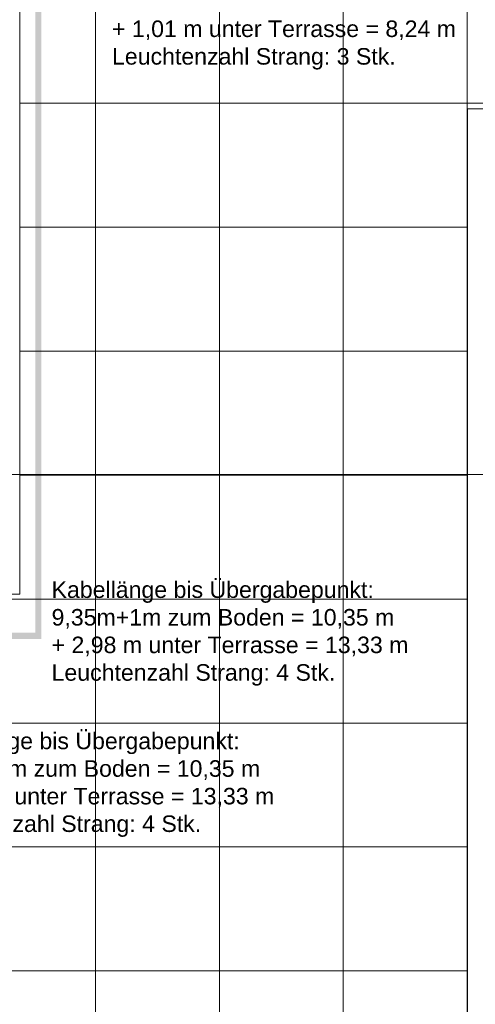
# Model space of a CAD drawing. Extents: x -620 to 300, y 62 to 1112.
# Tile 30 of 200: x -398 to -354, y 333 to 429. Entities that reach past the tile are written whole.
import ezdxf
from ezdxf.lldxf.tags import DXFTag

# ---------------------------------------------------------------- set-up
doc = ezdxf.new("R2010")
doc.units = 0
doc.layers.get('0').update_dxf_attribs({"lineweight": 13})
doc.layers.add('00_E_ST_Handlaufleuchte_Kabel_Text', color=7, linetype='Continuous', lineweight=13)
doc.layers.add('70 -71 Achsen- 1 Gebäudeachsen', color=7, linetype='STRICHPUNKT2-A06CPVM0L0', lineweight=18)
doc.layers.add('00_E_ST_Handlaufleuchte_Leerrohre_Terrasse', color=6, linetype='Continuous', lineweight=25, true_color=0xff00ff)
doc.layers.add('60- 61 allgemeine Ausstattung- 4 Terrassen', color=9, linetype='Continuous', lineweight=9, true_color=0x808080)
doc.styles.get("Standard").update_dxf_attribs({"font": 'ARIALN.TTF'})
tags = doc.linetypes.add('STRICHPUNKT2-A06CPVM0L0', pattern=[12.7, 6.35, -3.175, 0, -3.175]).pattern_tags.tags
tags[10:11] = [DXFTag(74, 4), DXFTag(75, 0), DXFTag(340, '0'), DXFTag(46, 0.0), DXFTag(50, 0.0), DXFTag(44, 0.0), DXFTag(45, 0.0)]
tags[8:9] = [DXFTag(74, 4), DXFTag(75, 0), DXFTag(340, '0'), DXFTag(46, 0.0), DXFTag(50, 0.0), DXFTag(44, 0.0), DXFTag(45, 0.0)]
tags[6:7] = [DXFTag(74, 4), DXFTag(75, 0), DXFTag(340, '0'), DXFTag(46, 0.0), DXFTag(50, 0.0), DXFTag(44, 0.0), DXFTag(45, 0.0)]
tags[4:5] = [DXFTag(74, 4), DXFTag(75, 0), DXFTag(340, '0'), DXFTag(46, 0.0), DXFTag(50, 0.0), DXFTag(44, 0.0), DXFTag(45, 0.0)]

# ---------------------------------------------------------------- blocks, each defined once
blk = doc.blocks.new('Referenz-A06CPVM1L0')
at = {"layer": '60- 61 allgemeine Ausstattung- 4 Terrassen', "color": 0}
for p, q in [((-390.756, 214.014), (-390.756, 452.414)), ((-378.756, 214.014), (-378.756, 452.414)), ((-366.756, 214.014), (-366.756, 452.414)), ((-354.756, 214.014), (-354.756, 452.414)), ((-398.076, 450.214), (-398.076, 373.014)), ((-398.076, 420.554), (26.884, 420.554)), ((-354.726, 264.014), (-354.726, 420.014)), ((-354.726, 420.014), (-234.726, 420.014)), ((-354.726, 420.014), (-234.726, 420.014)), ((-354.726, 264.014), (-354.726, 420.014)), ((-398.076, 408.554), (-354.726, 408.554)), ((-398.076, 396.554), (-354.726, 396.554)), ((-398.076, 384.554), (-354.726, 384.554)), ((-398.076, 373.014), (-437.676, 373.014)), ((-461.776, 372.554), (-354.726, 372.554)), ((-461.776, 360.554), (-354.726, 360.554)), ((-461.776, 348.554), (-354.726, 348.554)), ((-461.776, 336.554), (-354.726, 336.554))]:
    blk.add_line(p, q, dxfattribs=at)
at = {"layer": '70 -71 Achsen- 1 Gebäudeachsen', "color": 0, "linetype": 'STRICHPUNKT2-A06CPVM0L0', "ltscale": 0.18}
blk.add_line((-539.606, 384.614), (75.885, 384.614), dxfattribs=at)
blk = doc.blocks.new('Polylinie-A06CPVQ1L0')
at = {"color": 0, "linetype": 'ByBlock', "lineweight": -2, "ltscale": 0.25}
for points in [[(-388.096, 438.407), (-388.096, 437.807), (-396.579, 438.407), (-395.979, 437.807)], [(-396.579, 438.407), (-395.979, 437.807), (-396.579, 369.297), (-395.979, 368.697)], [(-457.477, 375.38), (-458.077, 374.95), (-459.966, 376.226), (-460.159, 375.658)], [(-457.477, 369.297), (-458.077, 368.697), (-457.477, 375.38), (-458.077, 374.95)], [(-396.579, 369.297), (-395.979, 368.697), (-457.477, 369.297), (-458.077, 368.697)]]:
    blk.add_solid(points, dxfattribs=at)

msp = doc.modelspace()

# ---------------------------------------------------------------- block references
at = {"color": 8, "lineweight": 13, "ltscale": 0.13, "true_color": 0x808080}
msp.add_blockref('Referenz-A06CPVM1L0', (0, 0), dxfattribs=at)
at = {"layer": '00_E_ST_Handlaufleuchte_Leerrohre_Terrasse', "color": 6, "ltscale": 0.25, "true_color": 0xff00ff}
msp.add_blockref('Polylinie-A06CPVQ1L0', (0, 0), dxfattribs=at)

# ---------------------------------------------------------------- texts
at = {"layer": '00_E_ST_Handlaufleuchte_Kabel_Text', "ltscale": 0.13, "char_height": 1.6, "attachment_point": 1}
for s, insert in [('{\\fArial;+ 1,01 m unter Terrasse = 8,24 m}', (-389.143, 428.57)), ('{\\fArial;Leuchtenzahl Strang: 3 Stk.}', (-389.143, 425.898)), ('{\\fArial;Kabellänge bis Übergabepunkt:}', (-394.991, 374.265)), ('{\\fArial;9,35m+1m zum Boden = 10,35 m}', (-394.991, 371.593)), ('{\\fArial;+ 2,98 m unter Terrasse = 13,33 m}', (-394.991, 368.921)), ('{\\fArial;Leuchtenzahl Strang: 4 Stk.}', (-394.991, 366.249)), ('{\\fArial;Kabellänge bis Übergabepunkt:}', (-407.971, 359.623)), ('{\\fArial;9,35m+1m zum Boden = 10,35 m}', (-407.971, 356.951)), ('{\\fArial;+ 2,98 m unter Terrasse = 13,33 m}', (-407.971, 354.279)), ('{\\fArial;Leuchtenzahl Strang: 4 Stk.}', (-407.971, 351.607))]:
    msp.add_mtext(s, dxfattribs=dict(at, insert=insert))

doc.saveas('drawing.dxf')
